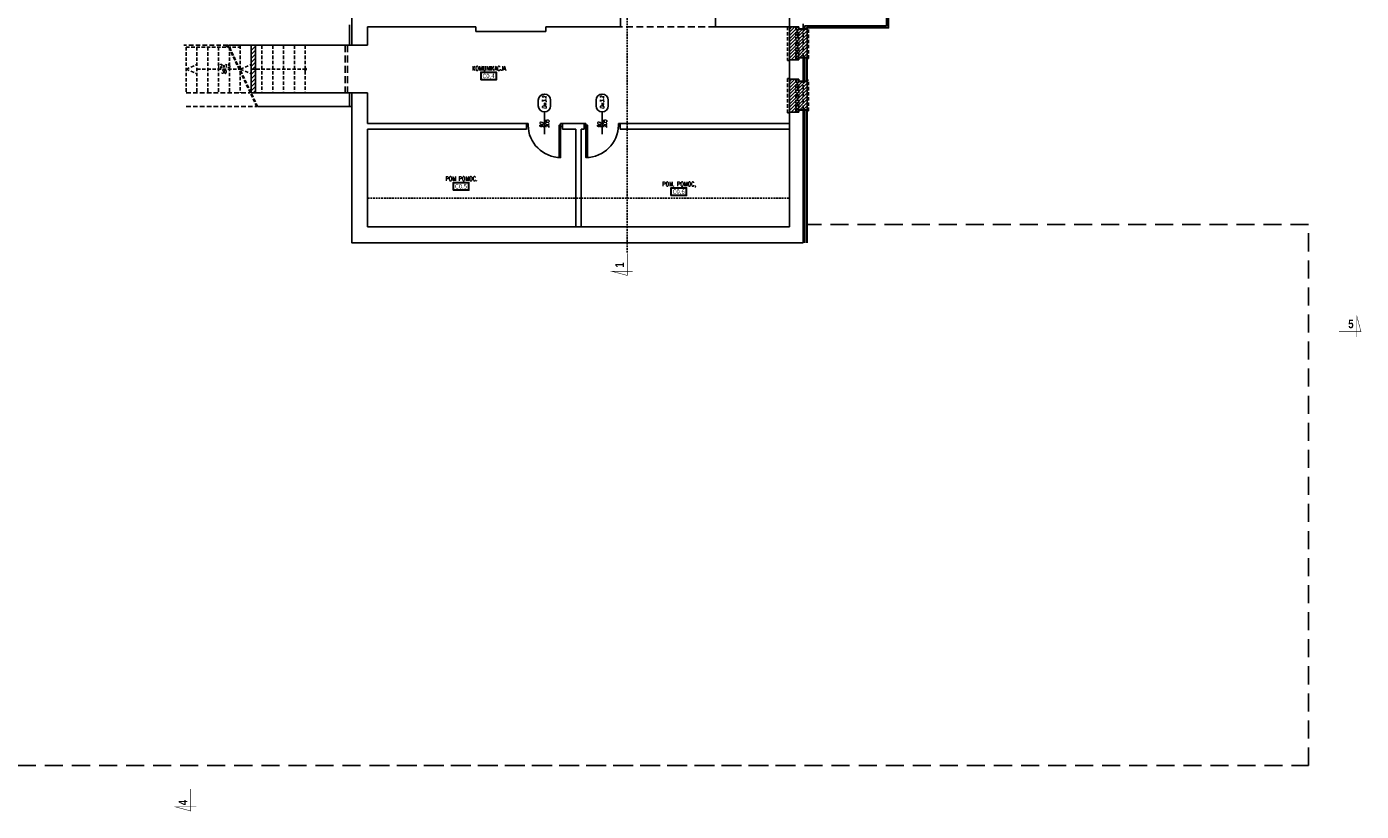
# Model space of a CAD drawing. Header units: millimetres. Extents: x 28600 to 181045, y -399112 to -163690.
# Tile 9 of 256: x 46268 to 49967, y -199630 to -197456. Entities that reach past the tile are written whole.
import ezdxf
from ezdxf.enums import TextEntityAlignment as Align

# ---------------------------------------------------------------- set-up
doc = ezdxf.new("R2010")
doc.units = ezdxf.units.MM
for name, pattern in [('6279-A-FP00$0$DASHED', [0.75, 0.5, -0.25]), ('CARKOVANA', [7.5, 5, -2.5]), ('HIDDEN', [9.525, 6.35, -3.175]), ('HIDDEN2', [4.7625, 3.175, -1.5875])]:
    doc.linetypes.add(name, pattern=pattern)
doc.layers.get('0').update_dxf_attribs({"color": 8})
for name, color, linetype in [('!! 0_ Istn-sciany', 8, 'Continuous'), ('!! 0_ Istn-widok', 8, 'Continuous'), ('!! 0_ Opis', 8, 'Continuous'), ('!! 0_Istn-cienka', 8, 'Continuous'), ('!! 0_Istn-drzwi', 8, 'Continuous'), ('!! 0_Opis_pom', 8, 'Continuous'), ('!! 1_ tynk zewn  - nowy', 8, 'Continuous'), ('!! 1_hatch projektowane ściany', 8, 'Continuous'), ('!! 1_PROJ Sciany', 8, 'Continuous'), ('!! 1_Wyburzenia', 8, 'CARKOVANA'), ('!! 2_ remont Ocieplenie', 8, 'ZIGZAG'), ('!! 2_drzwi opis', 8, 'Continuous')]:
    doc.layers.add(name, color=color, linetype=linetype)
doc.styles.add('50', font='ROMANS.shx', dxfattribs={"width": 0.8, "height": 10})
doc.styles.add('ARCHETYP', font='romans.shx', dxfattribs={"height": 15})
doc.styles.add('ARIAL', font='tahoma.ttf')
doc.styles.add('SIMPLEX', font='simplex.shx', dxfattribs={"width": 0.77})
doc.styles.add('STYLE7', font='ARIALNB.TTF')
doc.styles.add('TXT', font='simplex.shx')
doc.linetypes.add('ZIGZAG', pattern='A,0.00254,-5.08,[131,ltypeshp.shx,S=5.08,R=0,X=-5.08,Y=0],-10.16,[131,ltypeshp.shx,S=5.08,R=180,X=5.08,Y=0],-5.08', length=20.32254)

# ---------------------------------------------------------------- blocks, each defined once
blk = doc.blocks.new('1_ok-opis')
blk.add_line((0, 111.6), (0, 50))
for points in [[(-17, 128.6), (-17, 143.6)], [(17, 128.6), (17, 143.6)]]:
    blk.add_lwpolyline(points)
for centre, start, end in [((0, 143.6), 0, 180), ((0, 128.6), 180, 0)]:
    blk.add_arc(centre, 17, start, end)
at = {"style": 'ARCHETYP'}
for tag, height, rotation, p in [('SZEROKOŚĆ', 10, 90, (-8, 78.3)), ('WYSOKOŚĆ', 10, 270, (-8, 78.3)), ('NR', 12, 90, (0, 136.9)), ('NR', 12, 270, (0, 136.9)), ('WYSOKOŚĆ', 10, 90, (8, 78.3)), ('SZEROKOŚĆ', 10, 270, (8, 78.3))]:
    blk.add_attdef(tag, text='', height=height, rotation=rotation, dxfattribs=at).set_placement(p, align=Align.MIDDLE)

msp = doc.modelspace()

# ---------------------------------------------------------------- hatches: boundary and pattern name
at = {"layer": '!! 1_hatch projektowane ściany'}
h = msp.add_hatch(dxfattribs=at)
h.set_pattern_fill('ANSI31', color=256, scale=2)
h.set_pattern_definition([(225, (53115.864, -203773.647), (4.490128, -4.490128), [])])
h.paths.add_polyline_path([(48430.71142, -197462.12813), (48407.71142, -197462.12813), (48407.71142, -197456.12813), (48381.71142, -197456.12813), (48381.71142, -197547.12813), (48407.71142, -197547.12813), (48407.71142, -197541.12813), (48430.71142, -197541.12813)])
h = msp.add_hatch(dxfattribs=at)
h.set_pattern_fill('ANSI31', color=256, scale=2.5)
h.set_pattern_definition([(45, (-4798, 4.46), (-5.61266008, 5.61266008), [])])
h.paths.add_polyline_path([(46889.71142, -197639.12813), (46889.71142, -197507.12813), (46901.70177, -197507.60942), (46901.70177, -197639.12813)])
h = msp.add_hatch(dxfattribs=at)
h.set_pattern_fill('ANSI31', color=256, scale=2)
h.set_pattern_definition([(225, (53115.864, -203918.647), (4.490128, -4.490128), [])])
h.paths.add_polyline_path([(48430.71142, -197607.12813), (48407.71142, -197607.12813), (48407.71142, -197601.12813), (48381.71142, -197601.12813), (48381.71142, -197692.12813), (48407.71142, -197692.12813), (48407.71142, -197686.12813), (48430.71142, -197686.12813)])

# ---------------------------------------------------------------- linework, layer by layer
at = {"layer": '!! 0_ Istn-sciany'}
for points in [[(47168.71142, -197101.62813), (47168.71142, -197507.12813)], [(47913.71142, -197410.12813), (47913.71142, -197456.12813)], [(48176.71142, -197410.12813), (48176.71142, -197456.12813)], [(47162.21142, -197507.12813), (47162.21142, -197450.12813)], [(47212.71142, -197456.12813), (47512.71142, -197456.12813)], [(47212.71142, -197507.12813), (47212.71142, -197456.12813)], [(47512.71142, -197456.12813), (47512.71142, -197469.12813)], [(47706.71142, -197456.12813), (47913.71142, -197456.12813)], [(47706.71142, -197456.12813), (47706.71142, -197469.12813)], [(48176.71142, -197456.12813), (48381.71142, -197456.12813)], [(48419.71142, -197448.12813), (48419.71142, -197461.12813)], [(47512.71142, -197469.12813), (47706.71142, -197469.12813)], [(47212.71142, -197507.12813), (46827.34922, -197507.12813)], [(48381.71142, -197547.12813), (48381.71142, -197601.12813)], [(48419.71142, -197542.12813), (48419.71142, -197606.12813)], [(48419.71142, -197542.12813), (48419.71142, -197606.12813)], [(46889.71142, -197639.12813), (47212.71142, -197639.12813)], [(47162.21142, -197677.12813), (47162.21142, -197639.12813)], [(47168.71142, -197639.12813), (47168.71142, -198054.12813), (48419.71142, -198054.12813), (48419.71142, -197687.12813)], [(47212.71142, -197724.12813), (47212.71142, -197639.12813)], [(46907.66418, -197677.12813), (47168.71142, -197677.12813)], [(48381.71142, -197692.12813), (48381.71142, -197724.12813)], [(47212.71142, -197724.12813), (47652.71142, -197724.12813)], [(47212.71142, -197739.12813), (47652.71142, -197739.12813)], [(47212.71142, -198010.12813), (47212.71142, -197739.12813)], [(47652.71142, -197724.12813), (47652.71142, -197739.12813)], [(47752.71142, -197724.12813), (47812.71142, -197724.12813)], [(47752.71142, -197724.12813), (47752.71142, -197739.12813)], [(47752.71142, -197739.12813), (47789.71142, -197739.12813)], [(47789.71142, -197739.12813), (47789.71142, -198010.12813)], [(47804.71142, -197739.12813), (47812.71142, -197739.12813)], [(47804.71142, -197739.12813), (47804.71142, -198010.12813)], [(47812.71142, -197724.12813), (47812.71142, -197739.12813)], [(47912.71142, -197724.12813), (48381.71142, -197724.12813)], [(47912.71142, -197724.12813), (47912.71142, -197739.12813)], [(47912.71142, -197739.12813), (48381.71142, -197739.12813)], [(48381.71142, -197739.12813), (48381.71142, -198010.12813)], [(47212.71142, -198010.12813), (47789.71142, -198010.12813)], [(47804.71142, -198010.12813), (48381.71142, -198010.12813)]]:
    msp.add_lwpolyline(points, dxfattribs=at)
at = {"layer": '!! 0_ Istn-sciany', "linetype": 'HIDDEN', "ltscale": 2}
for points in [[(46825.13725, -197507.12813), (46702.88727, -197507.12813)], [(46709.71142, -197639.12813), (46887.49946, -197639.12813)], [(46709.71142, -197677.12813), (46905.45221, -197677.12813)]]:
    msp.add_lwpolyline(points, dxfattribs=at)
at = {"layer": '!! 0_ Istn-sciany', "linetype": '6279-A-FP00$0$DASHED', "ltscale": 100}
for points in [[(47223.71142, -199503.12813), (49820.70425, -199503.12813), (49820.70425, -198004.12806), (48430.71142, -198004.12813)], [(48393.21142, -199503.12813), (44723.71142, -199503.12813), (44723.71142, -199360.12813), (44363.71142, -199360.12813), (44363.71142, -198247.12813)]]:
    msp.add_lwpolyline(points, dxfattribs=at)
at = {"layer": '!! 0_ Istn-widok'}
for points in [[(48381.71142, -197456.12813), (48381.71142, -197410.12813)], [(46821.71142, -197507.77968), (46821.71142, -197512.12813)], [(48381.71142, -197724.12813), (48381.71142, -197739.12813)], [(47789.71142, -198010.12813), (47804.71142, -198010.12813)]]:
    msp.add_lwpolyline(points, dxfattribs=at)
at = {"layer": '!! 0_ Istn-widok', "linetype": 'HIDDEN', "ltscale": 3}
for points in [[(48176.71142, -197456.12813), (47913.71142, -197456.12813)], [(47150.71142, -197507.12813), (47150.71142, -197639.12813)], [(47156.71142, -197507.12813), (47156.71142, -197639.12813)]]:
    msp.add_lwpolyline(points, dxfattribs=at)
at = {"layer": '!! 0_ Opis', "color": 2, "const_width": 1.44}
for points in [[(47932.37796, -198084.11436), (47932.37796, -198144.93996), (47890.31332, -198133.66877), (47947.58436, -198133.66877)], [(47932.37796, -198084.11436), (47932.37796, -198144.93996), (47890.31332, -198133.66877), (47947.58436, -198133.66877)], [(49905.03351, -198300.60321), (49965.85911, -198300.60321), (49954.58792, -198258.53857), (49954.58792, -198315.80961)], [(49905.03351, -198300.60321), (49965.85911, -198300.60321), (49954.58792, -198258.53857), (49954.58792, -198315.80961)], [(46722.34114, -199568.10696), (46722.34114, -199628.93256), (46680.2765, -199617.66138), (46737.54754, -199617.66138)], [(46722.34114, -199568.10696), (46722.34114, -199628.93256), (46680.2765, -199617.66138), (46737.54754, -199617.66138)]]:
    msp.add_lwpolyline(points, dxfattribs=at)
at = {"layer": '!! 0_Istn-cienka', "linetype": 'HIDDEN', "ltscale": 2}
for points in [[(48381.71142, -197456.12813), (48381.71142, -197547.12813)], [(48419.71142, -197542.12813), (48419.71142, -197461.12813)], [(48381.71142, -197601.12813), (48381.71142, -197692.12813)], [(48419.71142, -197687.12813), (48419.71142, -197606.12813)]]:
    msp.add_lwpolyline(points, dxfattribs=at)
at = {"layer": '!! 0_Istn-drzwi'}
for points in [[(47702.71142, -197703.12813), (47702.71142, -197753.12813)], [(47862.71142, -197703.12813), (47862.71142, -197753.12813)]]:
    msp.add_lwpolyline(points, dxfattribs=at)
for points in [[(47657.71142, -197724.12813), (47652.71142, -197724.12813), (47652.71142, -197732.12813), (47657.71142, -197732.12813)], [(47743.71142, -197818.12813), (47743.71142, -197728.12813), (47747.71142, -197728.12813), (47747.71142, -197818.12813)], [(47747.71142, -197724.12813), (47752.71142, -197724.12813), (47752.71142, -197732.12813), (47747.71142, -197732.12813)], [(47817.71142, -197724.12813), (47812.71142, -197724.12813), (47812.71142, -197732.12813), (47817.71142, -197732.12813)], [(47821.71142, -197818.12813), (47821.71142, -197728.12813), (47817.71142, -197728.12813), (47817.71142, -197818.12813)], [(47907.71142, -197724.12813), (47912.71142, -197724.12813), (47912.71142, -197732.12813), (47907.71142, -197732.12813)]]:
    msp.add_lwpolyline(points, close=True, dxfattribs=at)
for centre, start, end in [((47747.71142, -197728.12813), 180.00000004, 270.00000004), ((47817.71142, -197728.12813), 269.99999996, 359.99999996)]:
    msp.add_arc(centre, 90, start, end, dxfattribs=at)
at = {"layer": '!! 0_Opis_pom', "ltscale": 0.7}
for points in [[(47526.20562, -197603.02544), (47569.72562, -197603.02544), (47569.72562, -197581.26544), (47526.20562, -197581.26544)], [(47527.29362, -197601.93744), (47568.63762, -197601.93744), (47568.63762, -197582.35344), (47527.29362, -197582.35344)], [(47449.96696, -197908.85603), (47493.48696, -197908.85603), (47493.48696, -197887.09603), (47449.96696, -197887.09603)], [(47451.05496, -197907.76803), (47492.39896, -197907.76803), (47492.39896, -197888.18403), (47451.05496, -197888.18403)], [(48053.17793, -197923.49337), (48096.69793, -197923.49337), (48096.69793, -197901.73337), (48053.17793, -197901.73337)], [(48054.26593, -197922.40537), (48095.60993, -197922.40537), (48095.60993, -197902.82137), (48054.26593, -197902.82137)]]:
    msp.add_lwpolyline(points, close=True, dxfattribs=at)
at = {"layer": '!! 1_ tynk zewn  - nowy'}
for points in [[(48429.71142, -197462.12813), (48429.71142, -197458.12813), (48655.71142, -197458.12813), (48655.71142, -196835.12813)], [(48430.71142, -197462.12813), (48430.71142, -197459.12813), (48656.71142, -197459.12813), (48656.71142, -196835.12813)], [(48429.71142, -197607.12813), (48429.71142, -197541.12813)], [(48430.71142, -197607.12813), (48430.71142, -197541.12813)], [(48429.71142, -197686.12813), (48429.71142, -198054.12813)], [(48430.71142, -197686.12813), (48430.71142, -198054.12813)]]:
    msp.add_lwpolyline(points, dxfattribs=at)
at = {"layer": '!! 1_PROJ Sciany'}
for points in [[(48430.71142, -197462.12813), (48407.71142, -197462.12813), (48407.71142, -197456.12813), (48381.71142, -197456.12813), (48381.71142, -197547.12813), (48407.71142, -197547.12813), (48407.71142, -197541.12813), (48430.71142, -197541.12813)], [(46889.71142, -197639.12813), (46889.71142, -197507.12813), (46901.70177, -197507.60942), (46901.70177, -197639.12813)], [(48430.71142, -197607.12813), (48407.71142, -197607.12813), (48407.71142, -197601.12813), (48381.71142, -197601.12813), (48381.71142, -197692.12813), (48407.71142, -197692.12813), (48407.71142, -197686.12813), (48430.71142, -197686.12813)]]:
    msp.add_lwpolyline(points, close=True, dxfattribs=at)
at = {"layer": '!! 1_Wyburzenia'}
for points in [[(47932.37796, -193764.10697), (47932.37796, -198084.11436)], [(47212.71142, -197931.06504), (48382.21142, -197931.06504)]]:
    msp.add_lwpolyline(points, dxfattribs=at)
at = {"layer": '!! 1_Wyburzenia', "linetype": 'HIDDEN2', "ltscale": 3}
for points in [[(48376.71142, -197456.12813), (48376.71142, -197549.12813)], [(48381.71142, -197456.12813), (48407.71142, -197456.12813)], [(48399.71142, -197456.12813), (48399.71142, -197547.12813)], [(48407.71142, -197456.12813), (48407.71142, -197461.12813)], [(48407.71142, -197456.12813), (48407.71142, -197547.12813)], [(48403.71142, -197464.12813), (48403.71142, -197539.12813)], [(48407.71142, -197461.12813), (48419.71142, -197461.12813)], [(48407.71142, -197461.12813), (48419.71142, -197461.12813)], [(48407.71142, -197462.12813), (48430.71142, -197462.12813)], [(48419.71142, -197461.12813), (48430.71142, -197461.12813)], [(48429.71142, -197459.12813), (48434.71142, -197459.12813)], [(48434.71142, -197544.12813), (48434.71142, -197459.12813)], [(46709.71142, -197512.12813), (46709.71142, -197639.12813)], [(46709.71142, -197512.12813), (46859.71142, -197512.12813)], [(46739.71142, -197512.12813), (46739.71142, -197639.12813)], [(46769.71142, -197512.12813), (46769.71142, -197639.12813)], [(46799.71142, -197512.12813), (46799.71142, -197639.12813)], [(46905.45221, -197677.12813), (46825.13725, -197507.12813)], [(46907.66418, -197677.12813), (46827.34922, -197507.12813)], [(46829.71142, -197512.12813), (46829.71142, -197639.12813)], [(46859.71142, -197507.12813), (46859.71142, -197575.62813)], [(46889.71142, -197507.12813), (46889.71142, -197639.12813)], [(46919.71142, -197507.12813), (46919.71142, -197639.12813)], [(46949.71142, -197507.12813), (46949.71142, -197639.12813)], [(46979.71142, -197507.12813), (46979.71142, -197639.12813)], [(47009.71142, -197507.12813), (47009.71142, -197639.12813)], [(47039.71142, -197507.12813), (47039.71142, -197639.12813)], [(46709.71142, -197573.12813), (46739.71142, -197560.24422)], [(46859.71142, -197573.12813), (46889.71142, -197560.24422)], [(48381.71142, -197549.12813), (48376.71142, -197549.12813)], [(48381.71142, -197547.12813), (48407.71142, -197547.12813)], [(48407.71142, -197541.12813), (48430.71142, -197541.12813)], [(48407.71142, -197542.12813), (48407.71142, -197547.12813)], [(48407.71142, -197542.12813), (48419.71142, -197542.12813)], [(48407.71142, -197542.12813), (48419.71142, -197542.12813)], [(48419.71142, -197542.12813), (48430.71142, -197542.12813)], [(48429.71142, -197544.12813), (48434.71142, -197544.12813)], [(46709.71142, -197573.12813), (46739.71142, -197586.01205)], [(46739.71142, -197573.12813), (46859.71142, -197573.12813)], [(46859.71142, -197573.12813), (46889.71142, -197586.01205)], [(46859.71142, -197580.31013), (46859.71142, -197639.12813)], [(46889.71142, -197573.12813), (47039.71142, -197573.12813)], [(48376.71142, -197599.12813), (48376.71142, -197694.12813)], [(48381.71142, -197599.12813), (48376.71142, -197599.12813)], [(48381.71142, -197601.12813), (48407.71142, -197601.12813)], [(48399.71142, -197601.12813), (48399.71142, -197692.12813)], [(48407.71142, -197601.12813), (48407.71142, -197606.12813)], [(48407.71142, -197601.12813), (48407.71142, -197692.12813)], [(48429.71142, -197604.12813), (48434.71142, -197604.12813)], [(48434.71142, -197689.12813), (48434.71142, -197604.12813)], [(48403.71142, -197609.12813), (48403.71142, -197684.12813)], [(48407.71142, -197606.12813), (48419.71142, -197606.12813)], [(48407.71142, -197607.12813), (48430.71142, -197607.12813)], [(48419.71142, -197606.12813), (48430.71142, -197606.12813)], [(48381.71142, -197694.12813), (48376.71142, -197694.12813)], [(48381.71142, -197692.12813), (48407.71142, -197692.12813)], [(48407.71142, -197686.12813), (48430.71142, -197686.12813)], [(48407.71142, -197687.12813), (48407.71142, -197692.12813)], [(48407.71142, -197687.12813), (48419.71142, -197687.12813)], [(48419.71142, -197687.12813), (48430.71142, -197687.12813)], [(48429.71142, -197689.12813), (48434.71142, -197689.12813)]]:
    msp.add_lwpolyline(points, dxfattribs=at)
for points in [[(48407.71142, -197458.12813), (48407.71142, -197464.12813), (48399.71142, -197464.12813), (48399.71142, -197458.12813)], [(48407.71142, -197539.12813), (48407.71142, -197545.12813), (48399.71142, -197545.12813), (48399.71142, -197539.12813)], [(48407.71142, -197603.12813), (48407.71142, -197609.12813), (48399.71142, -197609.12813), (48399.71142, -197603.12813)], [(48407.71142, -197684.12813), (48407.71142, -197690.12813), (48399.71142, -197690.12813), (48399.71142, -197684.12813)]]:
    msp.add_lwpolyline(points, close=True, dxfattribs=at)
msp.add_circle((47039.71142, -197573.12813), 3, dxfattribs=at)
at = {"layer": '!! 2_ remont Ocieplenie', "linetype": 'ZIGZAG', "ltscale": 0.75}
for points in [[(48424.71142, -197462.12813), (48424.71142, -197453.12813), (48650.71142, -197453.12813), (48650.71142, -196835.12813)], [(48424.71142, -197607.12813), (48424.71142, -197541.12813)], [(48424.71142, -197686.12813), (48424.71142, -198054.12813)]]:
    msp.add_lwpolyline(points, dxfattribs=at)

# ---------------------------------------------------------------- block references
at = {"layer": '!! 2_drzwi opis'}
ref = msp.add_blockref('1_ok-opis', (47702.71142, -197803.12813), dxfattribs=dict(at, xscale=-1, rotation=359.9999963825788))
ref.add_attrib('WYSOKOŚĆ', '90 ', dxfattribs={"layer": '0', "height": 10, "rotation": 89.99999638, "style": '50', "oblique": 10, "width": 0.8}).set_placement((47694.71143, -197724.83728), align=Align.MIDDLE)
ref.add_attrib('SZEROKOŚĆ', '205', dxfattribs={"layer": '0', "height": 10, "rotation": 89.99999638, "style": '50', "oblique": 10, "width": 0.8}).set_placement((47710.71143, -197724.83728), align=Align.MIDDLE)
ref.add_attrib('NR', 'Dw3.2', dxfattribs={"layer": '0', "height": 10, "rotation": 89.99999638, "style": '50', "oblique": 10, "width": 0.8}).set_placement((47702.71143, -197664.92099), align=Align.MIDDLE)
ref = msp.add_blockref('1_ok-opis', (47862.71142, -197803.12813), dxfattribs=dict(at, xscale=-1, rotation=359.9999963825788))
ref.add_attrib('WYSOKOŚĆ', '90 ', dxfattribs={"layer": '0', "height": 10, "rotation": 89.99999638, "style": '50', "oblique": 10, "width": 0.8}).set_placement((47854.71143, -197724.83728), align=Align.MIDDLE)
ref.add_attrib('SZEROKOŚĆ', '205', dxfattribs={"layer": '0', "height": 10, "rotation": 89.99999638, "style": '50', "oblique": 10, "width": 0.8}).set_placement((47870.71143, -197724.83728), align=Align.MIDDLE)
ref.add_attrib('NR', 'Dw3.2', dxfattribs={"layer": '0', "height": 10, "rotation": 89.99999638, "style": '50', "oblique": 10, "width": 0.8}).set_placement((47862.71143, -197664.92099), align=Align.MIDDLE)

# ---------------------------------------------------------------- texts
at = {"layer": '!! 0_ Opis', "color": 9, "style": 'STYLE7', "text_generation_flag": 6, "width": 0.95}
for s, rotation, p in [('1', 270.00000016, (47922.99409, -198123.0951)), ('5', 180.00000016, (49930.68913, -198291.21934)), ('4', 270.00000016, (46712.95727, -199612.95748))]:
    msp.add_text(s, height=24, rotation=rotation, dxfattribs=at).set_placement(p)
at = {"layer": '!! 0_Opis_pom', "ltscale": 0.7, "style": 'TXT', "width": 0.7}
for s, p in [('KOMUNIKACJA', (47549.08075, -197577.21913)), ('POM POMOC.', (47472.84209, -197883.04972)), ('POM. POMOC,', (48076.05306, -197897.68705))]:
    msp.add_text(s, height=12, dxfattribs=at).set_placement(p, align=Align.CENTER)
at = {"layer": '!! 0_Opis_pom', "ltscale": 0.7, "style": 'ARIAL'}
for tag, p in [('C0,4', (47547.96562, -197592.14544)), ('C0,5', (47471.72696, -197897.97603)), ('C0,6', (48074.93793, -197912.61337))]:
    msp.add_attdef(tag, text='', height=11.968, dxfattribs=at).set_placement(p, align=Align.MIDDLE_CENTER)
at = {"layer": '!! 1_Wyburzenia', "linetype": 'HIDDEN2', "ltscale": 3, "style": 'SIMPLEX', "width": 0.75}
for s, p in [('12x15', (46795.43751, -197569.09384)), ('30', (46807.28834, -197585.24491))]:
    msp.add_text(s, height=10, dxfattribs=at).set_placement(p)

doc.saveas('drawing.dxf')
